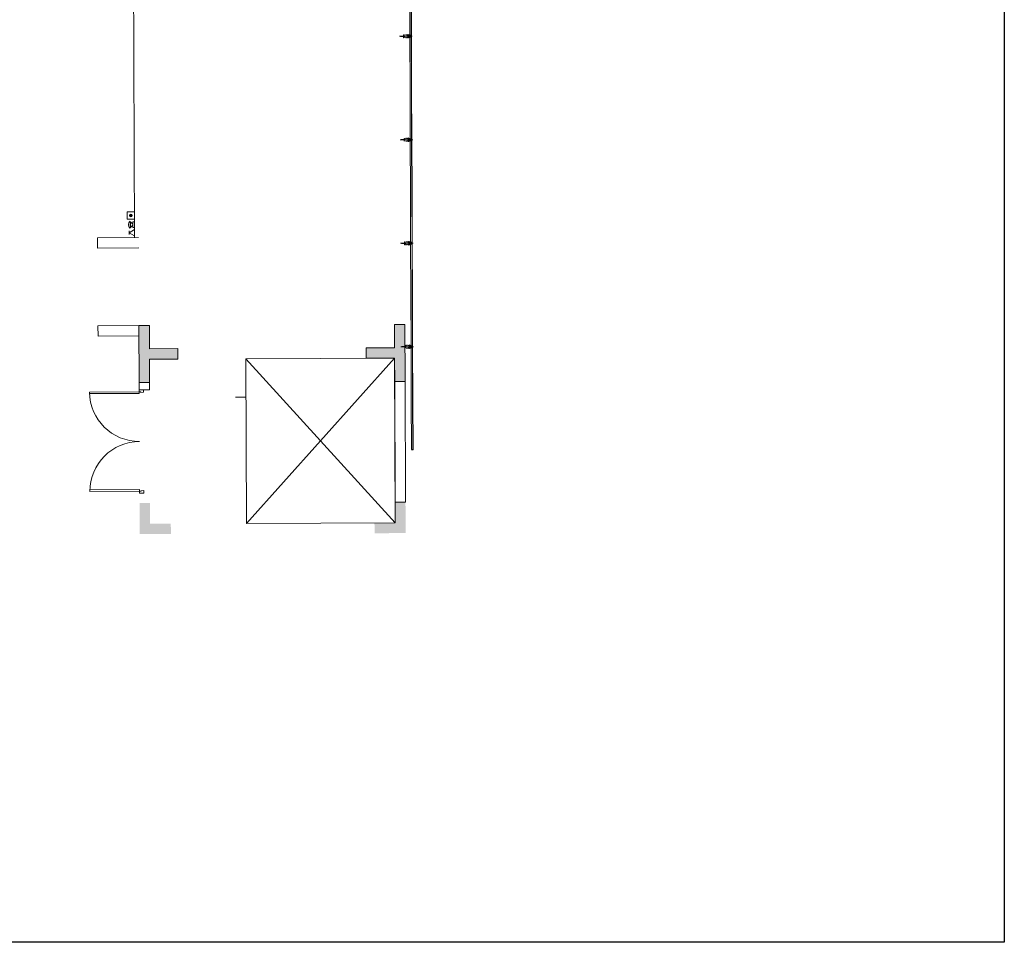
# Model space of a CAD drawing. Header units: millimetres. Extents: x 21148.2 to 21239.2, y 30135 to 30201.8.
# Tile 143 of 189: x 21214.3 to 21233.4, y 30147.2 to 30165. Entities that reach past the tile are written whole.
import ezdxf

# ---------------------------------------------------------------- set-up
doc = ezdxf.new("R2010")
doc.units = ezdxf.units.MM
for name, color, linetype, lineweight in [('AR-T1E-20-L1$0$BIAL - T1E - LT - 001 - AR - DWG - 0134 & 138$0$EAST COLUMN-PTB LEVEL 1$0$A-COL-PATT', 7, 'Continuous', 13), ('AR-T1E-20-L1$0$BIAL - T1E - LT - 001 - AR - DWG - 0134 & 138$0$EAST COLUMN-PTB LEVEL 1$0$A-COLS', 7, 'Continuous', 13), ('AR-T1E-20-L1$0$BIAL - T1E - LT - 001 - AR - DWG - 0134 & 138$0$EAST PTB LVL 1-BUILDING WALLS$0$A-DETL-PATT', 7, 'Continuous', 13), ('AR-T1E-20-L1$0$BIAL - T1E - LT - 001 - AR - DWG - 0134 & 138$0$EAST PTB LVL 1-BUILDING WALLS$0$A-DOOR', 7, 'Continuous', 13), ('AR-T1E-20-L1$0$BIAL - T1E - LT - 001 - AR - DWG - 0134 & 138$0$EAST PTB LVL 1-BUILDING WALLS$0$A-WALL', 7, 'Continuous', 13), ('AR-T1E-20-L1$0$BIAL - T1E - LT - 001 - AR - DWG - 0134 & 138$0$EAST PTB LVL 1-FLOOR CUT-OUTS$0$A-FLOR-CUTO', 7, 'Continuous', 13), ('AR-T1E-20-L1$0$BIAL - T1E - LT - 001 - AR - DWG - 0134 & 138$0$EAST PTB LVL-1-FACADE$0$1', 7, 'Continuous', 13), ('AR-T1E-20-L1$0$BIAL - T1E - LT - 001 - AR - DWG - 0134 & 138$0$EAST PTB LVL-1-FACADE$0$2', 7, 'Continuous', 13), ('AR-T1E-20-L1$0$BIAL - T1E - LT - 001 - AR - DWG - 0134 & 138$0$EAST PTB LVL-1-FACADE$0$3', 7, 'Continuous', 13), ('AR-T1E-20-L1$0$BIAL - T1E - LT - 001 - AR - DWG - 0134 & 138$0$EAST PTB LVL-1-FACADE$0$951', 7, 'Continuous', 13), ('AR-T1E-20-L1$0$BIAL - T1E - LT - 001 - AR - DWG - 0134 & 138$0$EAST PTB LVL-1-FACADE$0$ANGLE', 7, 'Continuous', 13), ('AR-T1E-20-L1$0$BIAL - T1E - LT - 001 - AR - DWG - 0134 & 138$0$EAST PTB LVL-1-FACADE$0$Bolt', 7, 'Continuous', 13), ('AR-T1E-20-L1$0$BIAL - T1E - LT - 001 - AR - DWG - 0134 & 138$0$EAST PTB LVL-1-FACADE$0$Cladding', 7, 'Continuous', 13), ('AR-T1E-20-L1$0$BIAL - T1E - LT - 001 - AR - DWG - 0134 & 138$0$EAST PTB LVL-1-FACADE$0$HACH', 7, 'Continuous', 13), ('AR-T1E-20-L1$0$BIAL - T1E - LT - 001 - AR - DWG - 0134 & 138$0$EAST PTB LVL-1-FACADE$0$hatch', 7, 'Continuous', 13), ('AR-T1E-20-L1$0$BIAL - T1E - LT - 001 - AR - DWG - 0134 & 138$0$EAST PTB LVL-1-FACADE$0$M_SCREW & BOLT', 7, 'Continuous', 13), ('AR-T1E-20-L1$0$BIAL - T1E - LT - 001 - AR - DWG - 0134 & 138$0$EAST PTB LVL-1-FACADE$0$PROFILE', 7, 'Continuous', 13), ('AR-T1E-20-L1$0$BIAL - T1E - LT - 001 - AR - DWG - 0134 & 138$0$EAST PTB LVL-1-FACADE$0$SEALANT', 7, 'Continuous', 13), ('AR-T1E-20-L1$0$BIAL - T1E - LT - 001 - AR - DWG - 0134 & 138$0$EAST PTB LVL-1-FACADE$0$STEEL', 7, 'Continuous', 13), ('AR-T1E-20-L1$0$BIAL - T1E - LT - 001 - AR - DWG - 0134 & 138$0$PTB L1 EAST FAS$0$F-FIRE-DEVC', 7, 'Continuous', 13)]:
    doc.layers.add(name, color=color, linetype=linetype, lineweight=lineweight)

# ---------------------------------------------------------------- blocks, each defined once
blk = doc.blocks.new('AR-T1E-20-L1$0$BIAL - T1E - LT - 001 - AR - DWG - 0134 & 138$0$PTB L1 EAST FAS$0$AMCP')
h = blk.add_hatch(color=256)
h.dxf.hatch_style = 1
h.paths.add_polyline_path([(-7.17, -1.81, 1), (-7.67, -1.81, 1)])
blk.add_lwpolyline([(-8.11, -1.11), (-6.72, -1.11), (-6.72, -2.5), (-8.11, -2.5)], close=True)
blk.add_circle((-7.42, -1.81), 0.249)
blk = doc.blocks.new('KIA_Terminal 1 - Level 1 Base|AR-T1E-20-L1$0$BIAL - T1E - LT - 001 - AR - DWG - 0134 & 138$0$PTB L1 EAST FAS$0$HOOTER CUM STROBE')
at = {"layer": 'AR-T1E-20-L1$0$BIAL - T1E - LT - 001 - AR - DWG - 0134 & 138$0$PTB L1 EAST FAS$0$F-FIRE-DEVC'}
for p, q in [((1.65, 2.28), (1.55, 2.38)), ((1.74, 2.34), (1.65, 2.46)), ((2.16, 1.78), (1.7, 2.24)), ((1.7, 2.24), (2.8, 2.24)), ((1.85, 2.4), (1.77, 2.53)), ((1.95, 2.45), (1.89, 2.58)), ((2.06, 2.48), (2.02, 2.62)), ((2.18, 2.49), (2.16, 2.64)), ((2.32, 2.49), (2.34, 2.64)), ((2.34, 1.78), (2.8, 2.24)), ((2.43, 2.48), (2.47, 2.62)), ((2.54, 2.45), (2.6, 2.58)), ((2.65, 2.4), (2.73, 2.53)), ((2.75, 2.34), (2.84, 2.46)), ((2.85, 2.28), (2.95, 2.38))]:
    blk.add_line(p, q, dxfattribs=at)
blk.add_lwpolyline([(1.7, 1.78), (1.7, 1.47), (2.8, 1.47), (2.8, 1.78), (1.7, 1.78)], dxfattribs=at)
blk = doc.blocks.new('AR-T1E-20-L1$0$BIAL - T1E - LT - 001 - AR - DWG - 0134 & 138$0$PTB L1 EAST FAS$0$TELIPHONE')
at = {"layer": 'AR-T1E-20-L1$0$BIAL - T1E - LT - 001 - AR - DWG - 0134 & 138$0$PTB L1 EAST FAS$0$F-FIRE-DEVC'}
for p, q in [((-26.2, 0), (0, 44.7)), ((26.2, 0), (-26.2, 0)), ((-15.9, 44.7), (15.9, 44.7)), ((26.2, 0), (0, 44.7))]:
    blk.add_line(p, q, dxfattribs=at)
blk = doc.blocks.new('AR-T1E-20-L1$0$BIAL - T1E - LT - 001 - AR - DWG - 0134 & 138$0$EAST PTB LVL-1-FACADE$0$A$C4A08608F')
at = {"layer": 'AR-T1E-20-L1$0$BIAL - T1E - LT - 001 - AR - DWG - 0134 & 138$0$EAST PTB LVL-1-FACADE$0$Bolt'}
for p, q in [((5, 0), (-5, 0)), ((-5, -2), (-5, 0)), ((-2, 1), (-3, 0)), ((0, 16), (-2, 15)), ((-2, 1), (-2, 15)), ((2, 12), (-2, 13)), ((-2, 13), (-2, 13)), ((-2, 12), (-2, 12)), ((2, 12), (-2, 12)), ((-2, 11), (-2, 11)), ((2, 11), (-2, 11)), ((-2, 10), (-2, 10)), ((2, 9), (-2, 10)), ((-2, 10), (-2, 10)), ((2, 10), (-2, 10)), ((-2, 9), (-2, 9)), ((2, 8), (-2, 9)), ((-2, 8), (-2, 8)), ((2, 8), (-2, 8)), ((-2, 7), (-2, 7)), ((2, 7), (-2, 7)), ((-2, 6), (-2, 6)), ((2, 5), (-2, 6)), ((-2, 6), (-2, 6)), ((2, 6), (-2, 6)), ((-2, 5), (-2, 5)), ((2, 4), (-2, 5)), ((-2, 4), (-2, 4)), ((2, 4), (-2, 4)), ((-2, 2), (-2, 3)), ((-2, 3), (-2, 3)), ((2, 3), (-2, 3)), ((2, 1), (-2, 2)), ((2, 2), (-2, 2)), ((-2, 2), (-2, 2)), ((-2, 2), (-2, 2)), ((2, 1), (-2, 1)), ((-1, 13), (-1, 15)), ((0, 12), (0, 16)), ((0, 16), (2, 15)), ((0, 16), (1, 15)), ((1, 12), (1, 15)), ((2, 1), (2, 15)), ((2, 12), (2, 12)), ((2, 12), (2, 12)), ((2, 11), (2, 11)), ((2, 10), (2, 10)), ((2, 9), (2, 9)), ((2, 8), (2, 8)), ((2, 8), (2, 8)), ((2, 7), (2, 7)), ((2, 6), (2, 6)), ((2, 5), (2, 5)), ((2, 4), (2, 4)), ((2, 4), (2, 4)), ((2, 3), (2, 3)), ((2, 2), (2, 2)), ((2, 1), (3, 0)), ((2, 1), (2, 1)), ((5, -2), (5, 0)), ((-1, -3), (-4, -3)), ((1, -2), (-1, -2)), ((-1, -3), (-1, -2)), ((1, -3), (1, -2)), ((1, -3), (4, -3))]:
    blk.add_line(p, q, dxfattribs=at)
at = {"layer": 'AR-T1E-20-L1$0$BIAL - T1E - LT - 001 - AR - DWG - 0134 & 138$0$EAST PTB LVL-1-FACADE$0$Bolt', "ltscale": 0.2}
blk.add_line((0, -5), (0, 19), dxfattribs=at)
at = {"layer": 'AR-T1E-20-L1$0$BIAL - T1E - LT - 001 - AR - DWG - 0134 & 138$0$EAST PTB LVL-1-FACADE$0$Bolt'}
for centre, start, end in [((-4, -2), 180, 263.5755), ((4, -2), 276.4245, 0)]:
    blk.add_arc(centre, 1, start, end, dxfattribs=at)
blk = doc.blocks.new('AR-T1E-20-L1$0$BIAL - T1E - LT - 001 - AR - DWG - 0134 & 138$0$EAST PTB LVL-1-FACADE$0$HSA-M12X120')
at = {"layer": 'AR-T1E-20-L1$0$BIAL - T1E - LT - 001 - AR - DWG - 0134 & 138$0$EAST PTB LVL-1-FACADE$0$1'}
for p, q in [((67, 321), (22, 321)), ((150, 321), (103, 321))]:
    blk.add_line(p, q, dxfattribs=at)
at = {"layer": 'AR-T1E-20-L1$0$BIAL - T1E - LT - 001 - AR - DWG - 0134 & 138$0$EAST PTB LVL-1-FACADE$0$2'}
for p, q in [((31, 327), (26, 327)), ((26, 315), (26, 327)), ((31, 315), (26, 315)), ((31, 327), (31, 315)), ((44, 325), (31, 327)), ((44, 316), (31, 315)), ((44, 326), (46, 326)), ((44, 323), (44, 326)), ((44, 323), (45, 323)), ((45, 323), (44, 323)), ((44, 315), (44, 322)), ((44, 315), (46, 315)), ((46, 326), (46, 327)), ((46, 327), (54, 327)), ((46, 321), (46, 322)), ((46, 321), (46, 320)), ((46, 320), (46, 321)), ((46, 315), (46, 315)), ((46, 315), (54, 315)), ((47, 319), (48, 319)), ((47, 318), (49, 318)), ((50, 322), (50, 319)), ((50, 319), (50, 322)), ((53, 323), (51, 323)), ((53, 323), (52, 323)), ((54, 326), (54, 327)), ((54, 326), (56, 326)), ((54, 321), (54, 320)), ((54, 320), (54, 321)), ((54, 315), (56, 315)), ((54, 315), (54, 315)), ((55, 319), (56, 319)), ((56, 318), (55, 318)), ((56, 327), (127, 327)), ((56, 315), (56, 327)), ((56, 315), (127, 315)), ((114, 315), (114, 327)), ((127, 315), (127, 327)), ((128, 333), (128, 309)), ((128, 333), (131, 333)), ((128, 309), (131, 309)), ((131, 333), (131, 309)), ((131, 330), (132, 332)), ((131, 311), (132, 310)), ((132, 332), (140, 332)), ((132, 326), (140, 326)), ((132, 315), (140, 315)), ((132, 310), (140, 310)), ((141, 330), (140, 332)), ((141, 311), (140, 310)), ((141, 330), (141, 311)), ((141, 327), (142, 325)), ((141, 315), (142, 316)), ((142, 316), (142, 325)), ((146, 325), (142, 325)), ((146, 316), (142, 316)), ((146, 325), (146, 316)), ((146, 325), (146, 325)), ((146, 317), (146, 325)), ((146, 317), (146, 316))]:
    blk.add_line(p, q, dxfattribs=at)
for centre, radius, start, end in [((44, 323), 0.5, 180, 270), ((44, 322), 0.5, 90, 180), ((45, 322), 1.2, 335.1682, 90), ((45, 321), 1.2, 335.1682, 90), ((47, 320), 1.2, 155.1682, 270), ((47, 320), 1.2, 155.1682, 270), ((48, 320), 1.2, 270, 344.4288), ((49, 320), 1.2, 270, 344.4288), ((51, 322), 1.2, 90, 164.4288), ((52, 321), 1.2, 90, 164.4288), ((53, 322), 1.2, 335.1682, 90), ((53, 321), 1.2, 335.1682, 90), ((55, 320), 1.2, 155.1682, 270), ((55, 320), 1.2, 155.1682, 270), ((56, 319), 0.5, 270, 0), ((56, 318), 0.5, 0, 90), ((128, 327), 0.85, 180, 272.6804), ((128, 315), 0.85, 87.3196, 180), ((136, 329), 4.85, 145.5615, 214.4385), ((149, 321), 18.1, 162.383, 197.617), ((136, 312), 4.85, 145.5615, 214.4385), ((136, 329), 4.85, 325.5615, 34.4385), ((123, 321), 18.1, 342.383, 17.617), ((136, 312), 4.85, 325.5615, 34.4385)]:
    blk.add_arc(centre, radius, start, end, dxfattribs=at)
at = {"layer": 'AR-T1E-20-L1$0$BIAL - T1E - LT - 001 - AR - DWG - 0134 & 138$0$EAST PTB LVL-1-FACADE$0$3'}
for p, q in [((71, 326), (91, 326)), ((71, 322), (71, 326)), ((71, 322), (91, 322)), ((72, 325), (73, 325)), ((72, 322), (72, 325)), ((72, 322), (73, 322)), ((73, 324), (73, 325)), ((73, 324), (76, 324)), ((73, 323), (76, 323)), ((73, 322), (73, 323)), ((76, 324), (76, 325)), ((76, 325), (77, 325)), ((76, 323), (76, 322)), ((76, 322), (77, 322)), ((77, 322), (77, 325)), ((78, 322), (78, 325)), ((78, 325), (79, 325)), ((78, 322), (79, 322)), ((79, 322), (79, 325)), ((79, 322), (79, 325)), ((79, 325), (81, 325)), ((79, 322), (83, 322)), ((81, 323), (81, 325)), ((83, 323), (81, 323)), ((82, 324), (82, 325)), ((82, 325), (88, 325)), ((82, 324), (85, 324)), ((83, 322), (83, 323)), ((85, 322), (85, 324)), ((85, 322), (86, 322)), ((86, 324), (88, 324)), ((86, 322), (86, 324)), ((88, 324), (88, 325)), ((89, 322), (89, 325)), ((89, 325), (90, 325)), ((89, 322), (90, 322)), ((90, 322), (90, 325)), ((91, 322), (91, 326))]:
    blk.add_line(p, q, dxfattribs=at)
at = {"layer": 'AR-T1E-20-L1$0$BIAL - T1E - LT - 001 - AR - DWG - 0134 & 138$0$EAST PTB LVL-1-FACADE$0$951'}
for p, q in [((128, 325), (114, 325)), ((128, 316), (114, 316)), ((142, 325), (141, 325)), ((142, 316), (141, 316))]:
    blk.add_line(p, q, dxfattribs=at)
blk = doc.blocks.new('AR-T1E-20-L1$0$BIAL - T1E - LT - 001 - AR - DWG - 0134 & 138$0$EAST PTB LVL-1-FACADE$0$phsds25')
at = {"layer": 'AR-T1E-20-L1$0$BIAL - T1E - LT - 001 - AR - DWG - 0134 & 138$0$EAST PTB LVL-1-FACADE$0$Bolt'}
for p, q in [((5, 0), (-28, 0)), ((-25, 0), (-24, 2)), ((-25, 0), (-23, -2)), ((-25, 0), (-24, -2)), ((-1, 2), (-24, 2)), ((-21, 2), (-24, 2)), ((-21, 3), (-21, 2)), ((-21, -3), (-21, 3)), ((-20, 3), (-20, 2)), ((-20, -3), (-20, 3)), ((-19, 3), (-19, 2)), ((-19, -3), (-19, 3)), ((-17, 3), (-18, 2)), ((-18, 3), (-18, 2)), ((-18, -3), (-18, 3)), ((-17, 3), (-17, 2)), ((-17, -3), (-17, 3)), ((-16, -3), (-17, 3)), ((-16, 3), (-16, 2)), ((-15, -3), (-16, 3)), ((-14, -3), (-15, 3)), ((-15, 3), (-15, 2)), ((-13, -3), (-14, 3)), ((-14, 3), (-14, 2)), ((-12, -3), (-13, 3)), ((-13, 3), (-13, 2)), ((-12, -3), (-12, 3)), ((-12, 3), (-12, 2)), ((-11, -3), (-11, 3)), ((-11, 3), (-11, 2)), ((-10, -3), (-10, 3)), ((-10, 3), (-10, 2)), ((-9, -3), (-9, 3)), ((-9, 3), (-9, 2)), ((-7, 3), (-8, 2)), ((-8, -3), (-8, 3)), ((-8, 3), (-8, 2)), ((-7, 3), (-7, 2)), ((-6, -3), (-7, 3)), ((-7, -3), (-7, 3)), ((-5, -3), (-6, 3)), ((-6, 3), (-6, 2)), ((-4, -3), (-5, 3)), ((-5, 3), (-5, 2)), ((-4, 3), (-4, 2)), ((-3, -3), (-4, 3)), ((-2, -3), (-3, 3)), ((-3, 3), (-3, 2)), ((-2, -3), (-2, 3)), ((-2, 3), (-2, 2)), ((-2, 3), (-2, 2)), ((-1, 2), (0, 3)), ((-1, -2), (-1, 2)), ((2, 5), (0, 5)), ((0, -5), (0, 5)), ((4, 1), (2, 1)), ((2, -1), (2, 1)), ((3, 4), (4, 1)), ((-1, -2), (-24, -2)), ((-21, -2), (-23, -2)), ((-21, -2), (-21, -3)), ((-20, -2), (-20, -3)), ((-19, -2), (-19, -3)), ((-18, -2), (-18, -3)), ((-17, -2), (-17, -3)), ((-16, -2), (-16, -3)), ((-15, -2), (-15, -3)), ((-14, -2), (-14, -3)), ((-13, -2), (-13, -3)), ((-12, -2), (-12, -3)), ((-11, -2), (-12, -3)), ((-11, -2), (-11, -3)), ((-10, -2), (-10, -3)), ((-9, -2), (-9, -3)), ((-8, -2), (-8, -3)), ((-7, -2), (-7, -3)), ((-6, -2), (-6, -3)), ((-5, -2), (-5, -3)), ((-4, -2), (-4, -3)), ((-3, -2), (-3, -3)), ((-2, -2), (-2, -3)), ((-1, -2), (-2, -3)), ((-1, -2), (0, -3)), ((2, -5), (0, -5)), ((4, -1), (2, -1)), ((4, -1), (3, -4))]:
    blk.add_line(p, q, dxfattribs=at)
for centre, start, end in [((2, 4), 6.1774, 90), ((2, -4), 270, 353.8226)]:
    blk.add_arc(centre, 1.25, start, end, dxfattribs=at)
blk = doc.blocks.new('AR-T1E-20-L1$0$BIAL - T1E - LT - 001 - AR - DWG - 0134 & 138$0$EAST PTB LVL-1-FACADE$0$CLADDING')
at = {"layer": 'AR-T1E-20-L1$0$BIAL - T1E - LT - 001 - AR - DWG - 0134 & 138$0$EAST PTB LVL-1-FACADE$0$STEEL'}
h = blk.add_hatch(dxfattribs=at)
h.set_pattern_fill('ANSI32', color=256, scale=40, style=0)
h.set_pattern_definition([(45, (1365.874, -398.223), (-10.6066, 10.6066), []), (45, (1372.945, -398.223), (-10.6066, 10.6066), [])])
edge = h.paths.add_edge_path()
edge.add_arc((975, 140), 1, 90, 180, ccw=False)
edge.add_line((975, 141), (1025, 141))
edge.add_arc((1025, 140), 1, 0, 90, ccw=False)
edge.add_line((1026, 140), (1026, 45))
edge.add_line((1026, 45), (1030, 45))
edge.add_line((1030, 45), (1030, 140))
edge.add_arc((1025, 140), 5, 0, 90)
edge.add_line((1025, 145), (975, 145))
edge.add_arc((975, 140), 5, 90, 180)
edge.add_line((970, 140), (970, 45))
edge.add_line((970, 45), (974, 45))
edge.add_line((974, 45), (974, 140))
at = {"ltscale": 15}
for p, q in [((990, 20), (990, 13)), ((1010, 20), (1010, 13))]:
    blk.add_line(p, q, dxfattribs=at)
at = {"layer": 'AR-T1E-20-L1$0$BIAL - T1E - LT - 001 - AR - DWG - 0134 & 138$0$EAST PTB LVL-1-FACADE$0$ANGLE', "ltscale": 15}
for points in [[(983, 10), (986, 10), (986, 32), (1008, 32), (1008, 35), (983, 35), (983, 10)], [(1017, 10), (1014, 10), (1014, 32), (992, 32), (992, 35), (1017, 35), (1017, 10)]]:
    blk.add_lwpolyline(points, dxfattribs=at)
at = {"layer": 'AR-T1E-20-L1$0$BIAL - T1E - LT - 001 - AR - DWG - 0134 & 138$0$EAST PTB LVL-1-FACADE$0$Bolt'}
for p, q in [((983, 19), (983, 14)), ((984, 19), (984, 14)), ((990, 19), (984, 19)), ((984, 19), (984, 14)), ((990, 14), (984, 14)), ((990, 21), (990, 12)), ((990, 21), (990, 12)), ((990, 21), (990, 12)), ((990, 21), (990, 21)), ((990, 12), (990, 12)), ((1009, 21), (1009, 12)), ((1009, 21), (1010, 21)), ((1009, 12), (1010, 12)), ((1010, 21), (1010, 12)), ((1010, 21), (1010, 12)), ((1010, 19), (1016, 19)), ((1010, 14), (1016, 14)), ((1016, 19), (1016, 14)), ((1016, 19), (1016, 14)), ((1017, 19), (1017, 14))]:
    blk.add_line(p, q, dxfattribs=at)
at = {"layer": 'AR-T1E-20-L1$0$BIAL - T1E - LT - 001 - AR - DWG - 0134 & 138$0$EAST PTB LVL-1-FACADE$0$Bolt', "ltscale": 0.3}
blk.add_line((1006, 16), (1022, 16), dxfattribs=at)
at = {"layer": 'AR-T1E-20-L1$0$BIAL - T1E - LT - 001 - AR - DWG - 0134 & 138$0$EAST PTB LVL-1-FACADE$0$Bolt'}
for centre, start, end in [((983, 16), 70.5288, 289.4712), ((1017, 16), 250.5288, 109.4712)]:
    blk.add_arc(centre, 3, start, end, dxfattribs=at)
at = {"layer": 'AR-T1E-20-L1$0$BIAL - T1E - LT - 001 - AR - DWG - 0134 & 138$0$EAST PTB LVL-1-FACADE$0$Cladding', "ltscale": 15}
for p, q in [((986, 30), (990, 30)), ((990, 0), (986, 4)), ((1010, 30), (1014, 30)), ((1010, 0), (1014, 4))]:
    blk.add_line(p, q, dxfattribs=at)
for points in [[(0, 0), (990, 0), (990, 30)], [(0, 4), (986, 4), (986, 30)], [(0, 4), (986, 4), (986, 30)], [(0, 3), (986, 3), (986, 30)], [(0, 0), (989, 0), (989, 30)], [(0, 30), (983, 30)], [(2000, 0), (1010, 0), (1010, 30)], [(2000, 0), (1010, 0), (1010, 30)], [(2000, 3), (1013, 3), (1013, 30)], [(2000, 4), (1014, 4), (1014, 30)], [(2000, 4), (1014, 4), (1014, 30)], [(2000, 30), (1017, 30)]]:
    blk.add_lwpolyline(points, dxfattribs=at)
at = {"layer": 'AR-T1E-20-L1$0$BIAL - T1E - LT - 001 - AR - DWG - 0134 & 138$0$EAST PTB LVL-1-FACADE$0$HACH'}
for p, q in [((972, 145), (1026, 150)), ((1026, 145), (972, 150))]:
    blk.add_line(p, q, dxfattribs=at)
for points in [[(972, 145), (972, 150), (1026, 150), (1026, 145)], [(1025, 35), (975, 35), (975, 85), (978, 85), (978, 38), (1022, 38), (1022, 85), (1025, 85)]]:
    blk.add_lwpolyline(points, close=True, dxfattribs=at)
at = {"layer": 'AR-T1E-20-L1$0$BIAL - T1E - LT - 001 - AR - DWG - 0134 & 138$0$EAST PTB LVL-1-FACADE$0$hatch', "ltscale": 0.5}
for p, q in [((1000, 228), (1000, -18)), ((999, 1), (1001, -1)), ((999, -1), (1001, 1))]:
    blk.add_line(p, q, dxfattribs=at)
blk.add_circle((1000, 0), 0.536, dxfattribs=at)
at = {"layer": 'AR-T1E-20-L1$0$BIAL - T1E - LT - 001 - AR - DWG - 0134 & 138$0$EAST PTB LVL-1-FACADE$0$SEALANT'}
for radius, start, end in [(33.1, 102.6806, 107.5786), (31.1, 97.9487, 108.7493), (29.1, 69.9091, 110.0909), (27.1, 68.3552, 111.6448), (25.1, 66.5324, 113.4676), (23.1, 64.3615, 115.6385), (21.1, 61.7263, 118.2737), (31.1, 71.2507, 82.0513), (33.1, 72.4214, 77.3194), (35.1, 73.4525, 75.5156)]:
    blk.add_arc((1000, -19), radius, start, end, dxfattribs=at)
at = {"layer": 'AR-T1E-20-L1$0$BIAL - T1E - LT - 001 - AR - DWG - 0134 & 138$0$EAST PTB LVL-1-FACADE$0$STEEL'}
for points in [[(975, 85), (974, 85), (974, 45), (975, 45)], [(1025, 85), (1026, 85), (1026, 45), (1025, 45)]]:
    blk.add_lwpolyline(points, close=True, dxfattribs=at)
at = {"layer": 'AR-T1E-20-L1$0$BIAL - T1E - LT - 001 - AR - DWG - 0134 & 138$0$EAST PTB LVL-1-FACADE$0$HACH'}
blk.add_blockref('AR-T1E-20-L1$0$BIAL - T1E - LT - 001 - AR - DWG - 0134 & 138$0$EAST PTB LVL-1-FACADE$0$A$C4A08608F', (1000, 32), dxfattribs=at)
at = {"layer": 'AR-T1E-20-L1$0$BIAL - T1E - LT - 001 - AR - DWG - 0134 & 138$0$EAST PTB LVL-1-FACADE$0$M_SCREW & BOLT', "ltscale": 1000, "xscale": -1}
blk.add_blockref('AR-T1E-20-L1$0$BIAL - T1E - LT - 001 - AR - DWG - 0134 & 138$0$EAST PTB LVL-1-FACADE$0$phsds25', (970, 65), dxfattribs=at)
at = {"layer": 'AR-T1E-20-L1$0$BIAL - T1E - LT - 001 - AR - DWG - 0134 & 138$0$EAST PTB LVL-1-FACADE$0$M_SCREW & BOLT', "ltscale": 1000}
blk.add_blockref('AR-T1E-20-L1$0$BIAL - T1E - LT - 001 - AR - DWG - 0134 & 138$0$EAST PTB LVL-1-FACADE$0$phsds25', (1030, 65), dxfattribs=at)
at = {"layer": 'AR-T1E-20-L1$0$BIAL - T1E - LT - 001 - AR - DWG - 0134 & 138$0$EAST PTB LVL-1-FACADE$0$PROFILE', "xscale": 0.6666666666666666, "yscale": 0.6666666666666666, "zscale": 0.6666666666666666, "rotation": 270}
blk.add_blockref('AR-T1E-20-L1$0$BIAL - T1E - LT - 001 - AR - DWG - 0134 & 138$0$EAST PTB LVL-1-FACADE$0$HSA-M12X120', (786, 225), dxfattribs=at)
blk = doc.blocks.new('*U334')
for points in [[(0, 0), (40, 0), (40, 30), (50, 30), (50, 80), (0, 80)], [(70, -960), (70, 0), (40, 0), (40, -960)], [(1930, -960), (1930, 0), (1960, 0), (1960, -960)], [(2000, 0), (1960, 0), (1960, 30), (1950, 30), (1950, 80), (2000, 80)]]:
    blk.add_lwpolyline(points, close=True)
at = {"color": 0}
for centre, start, end in [((40, 0), 270, 0), ((1960, 0), 180, 270)]:
    blk.add_arc(centre, 960, start, end, dxfattribs=at)

msp = doc.modelspace()

# ---------------------------------------------------------------- hatches: boundary and pattern name
at = {"layer": 'AR-T1E-20-L1$0$BIAL - T1E - LT - 001 - AR - DWG - 0134 & 138$0$EAST COLUMN-PTB LEVEL 1$0$A-COL-PATT'}
h = msp.add_hatch(color=256, dxfattribs=at)
h.paths.add_polyline_path([(21216.847, 30159.123), (21216.647, 30159.122), (21216.651, 30158.022), (21216.851, 30158.023), (21216.849, 30158.473), (21217.399, 30158.475), (21217.398, 30158.675), (21216.848, 30158.673)])
h.paths.add_polyline_path([(21221.588, 30158.042), (21221.788, 30158.043), (21221.783, 30159.143), (21221.583, 30159.142), (21221.585, 30158.692), (21221.035, 30158.69), (21221.036, 30158.49), (21221.586, 30158.492)])
h.paths.add_polyline_path([(21217.218, 30166.293), (21216.618, 30166.291), (21216.62, 30165.691), (21216.82, 30165.691), (21216.819, 30166.091), (21217.219, 30166.093)])
h.paths.add_polyline_path([(21216.86, 30155.692), (21216.66, 30155.691), (21216.663, 30155.091), (21217.263, 30155.093), (21217.262, 30155.293), (21216.862, 30155.292)])
h.paths.add_polyline_path([(21221.557, 30165.712), (21221.757, 30165.713), (21221.754, 30166.311), (21221.156, 30166.309), (21221.156, 30166.109), (21221.555, 30166.11)])
h.paths.add_polyline_path([(21221.199, 30155.109), (21221.799, 30155.111), (21221.797, 30155.711), (21221.597, 30155.711), (21221.598, 30155.311), (21221.198, 30155.309)])

# ---------------------------------------------------------------- linework, layer by layer
msp.add_lwpolyline([(21149.169, 30201.831), (21233.369, 30201.831), (21233.369, 30147.204), (21149.169, 30147.204)], close=True)
at = {"layer": 'AR-T1E-20-L1$0$BIAL - T1E - LT - 001 - AR - DWG - 0134 & 138$0$EAST COLUMN-PTB LEVEL 1$0$A-COLS'}
for p, q in [((21216.847, 30159.123), (21216.647, 30159.122)), ((21216.647, 30159.122), (21216.651, 30158.022)), ((21216.848, 30158.673), (21216.847, 30159.123)), ((21221.783, 30159.143), (21221.583, 30159.142)), ((21221.583, 30159.142), (21221.585, 30158.692)), ((21221.788, 30158.043), (21221.783, 30159.143)), ((21217.398, 30158.675), (21216.848, 30158.673)), ((21217.399, 30158.475), (21217.398, 30158.675)), ((21221.585, 30158.692), (21221.035, 30158.69)), ((21221.035, 30158.69), (21221.036, 30158.49)), ((21216.849, 30158.473), (21217.399, 30158.475)), ((21221.036, 30158.49), (21221.586, 30158.492)), ((21221.586, 30158.492), (21221.588, 30158.042)), ((21216.851, 30158.023), (21216.849, 30158.473)), ((21216.651, 30158.022), (21216.851, 30158.023)), ((21221.588, 30158.042), (21221.788, 30158.043))]:
    msp.add_line(p, q, dxfattribs=at)
at = {"layer": 'AR-T1E-20-L1$0$BIAL - T1E - LT - 001 - AR - DWG - 0134 & 138$0$EAST PTB LVL 1-BUILDING WALLS$0$A-DETL-PATT'}
msp.add_lwpolyline([(21216.539, 30166.01), (21216.56, 30160.822)], dxfattribs=at)
at = {"layer": 'AR-T1E-20-L1$0$BIAL - T1E - LT - 001 - AR - DWG - 0134 & 138$0$EAST PTB LVL 1-BUILDING WALLS$0$A-WALL'}
for q in [(21218.711, 30157.926), (21218.512, 30157.738)]:
    msp.add_line((21218.712, 30157.739), q, dxfattribs=at)
for points in [[(21216.64, 30160.822), (21215.844, 30160.819), (21215.845, 30160.619), (21216.641, 30160.622)], [(21216.649, 30159.122), (21215.854, 30159.119), (21215.855, 30158.919), (21216.65, 30158.922)]]:
    msp.add_lwpolyline(points, dxfattribs=at)
for points in [[(21216.652, 30157.881), (21216.852, 30157.881), (21216.851, 30158.023), (21216.651, 30158.022)], [(21221.591, 30158.042), (21221.788, 30158.043), (21221.797, 30155.711), (21221.6, 30155.711)]]:
    msp.add_lwpolyline(points, close=True, dxfattribs=at)
at = {"layer": 'AR-T1E-20-L1$0$BIAL - T1E - LT - 001 - AR - DWG - 0134 & 138$0$EAST PTB LVL 1-FLOOR CUT-OUTS$0$A-FLOR-CUTO', "ltscale": 0.2}
for p, q in [((21221.598, 30155.311), (21218.711, 30158.48)), ((21218.723, 30155.299), (21221.586, 30158.492))]:
    msp.add_line(p, q, dxfattribs=at)
at = {"layer": 'AR-T1E-20-L1$0$BIAL - T1E - LT - 001 - AR - DWG - 0134 & 138$0$EAST PTB LVL 1-FLOOR CUT-OUTS$0$A-FLOR-CUTO'}
msp.add_lwpolyline([(21221.598, 30155.311), (21218.723, 30155.299), (21218.711, 30158.48), (21221.586, 30158.492)], close=True, dxfattribs=at)
at = {"layer": 'AR-T1E-20-L1$0$BIAL - T1E - LT - 001 - AR - DWG - 0134 & 138$0$EAST PTB LVL-1-FACADE$0$Cladding', "ltscale": 15}
for points in [[(21221.909, 30157.712), (21221.913, 30156.729)], [(21221.939, 30157.712), (21221.943, 30156.722), (21221.913, 30156.722)], [(21221.935, 30157.712), (21221.939, 30156.726), (21221.913, 30156.726)], [(21221.935, 30157.712), (21221.939, 30156.726), (21221.913, 30156.726)], [(21221.935, 30157.712), (21221.939, 30156.725), (21221.913, 30156.725)], [(21221.938, 30157.712), (21221.942, 30156.722), (21221.913, 30156.722)]]:
    msp.add_lwpolyline(points, dxfattribs=at)

# ---------------------------------------------------------------- block references
at = {"layer": 'AR-T1E-20-L1$0$BIAL - T1E - LT - 001 - AR - DWG - 0134 & 138$0$EAST PTB LVL 1-BUILDING WALLS$0$A-DOOR', "xscale": -0.001, "yscale": 0.001, "zscale": 0.001, "rotation": 270.2299050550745}
msp.add_blockref('*U334', (21216.66, 30155.881), dxfattribs=at)
at = {"layer": 'AR-T1E-20-L1$0$BIAL - T1E - LT - 001 - AR - DWG - 0134 & 138$0$EAST PTB LVL-1-FACADE$0$Cladding', "xscale": 0.001, "yscale": 0.001, "zscale": 0.001, "rotation": 90.2299050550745}
for p in [(21221.915, 30163.712), (21221.923, 30161.712), (21221.931, 30159.712), (21221.939, 30157.712)]:
    msp.add_blockref('AR-T1E-20-L1$0$BIAL - T1E - LT - 001 - AR - DWG - 0134 & 138$0$EAST PTB LVL-1-FACADE$0$CLADDING', p, dxfattribs=at)
at = {"layer": 'AR-T1E-20-L1$0$BIAL - T1E - LT - 001 - AR - DWG - 0134 & 138$0$PTB L1 EAST FAS$0$F-FIRE-DEVC'}
for name, p, xscale, yscale, zscale, rotation in [('AR-T1E-20-L1$0$BIAL - T1E - LT - 001 - AR - DWG - 0134 & 138$0$PTB L1 EAST FAS$0$AMCP', (21216.311, 30160.505), -0.1, 0.1, 0.1, 90.22990505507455), ('KIA_Terminal 1 - Level 1 Base|AR-T1E-20-L1$0$BIAL - T1E - LT - 001 - AR - DWG - 0134 & 138$0$PTB L1 EAST FAS$0$HOOTER CUM STROBE', (21216.704, 30161.295), -0.1, 0.1, 0.1, 90.22990505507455), ('AR-T1E-20-L1$0$BIAL - T1E - LT - 001 - AR - DWG - 0134 & 138$0$PTB L1 EAST FAS$0$TELIPHONE', (21216.559, 30160.916), 0.0022265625, 0.0022265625, 0.0022265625, 90.2299050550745)]:
    msp.add_blockref(name, p, dxfattribs=dict(at, xscale=xscale, yscale=yscale, zscale=zscale, rotation=rotation))

doc.saveas('drawing.dxf')
